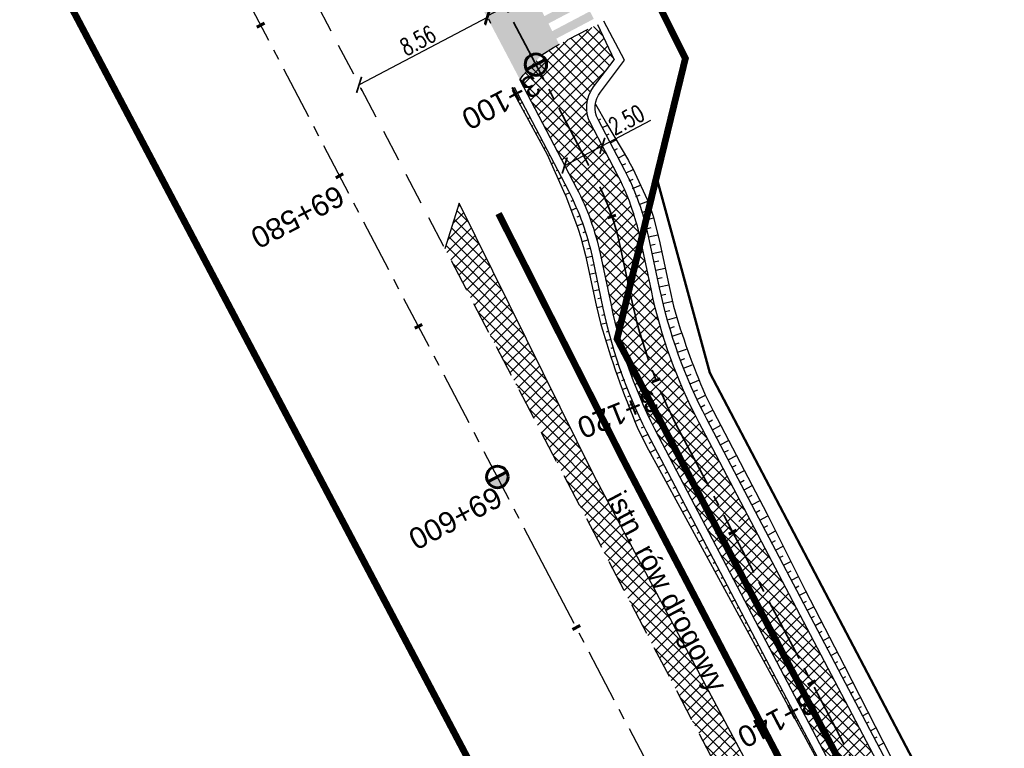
# Model space of a CAD drawing. Header units: metres. Extents: x 7529615 to 7533751, y 5721195 to 5727898.
# Tile 37 of 138: x 7531133 to 7531191, y 5725022 to 5725065. Entities that reach past the tile are written whole.
import ezdxf

# ---------------------------------------------------------------- set-up
doc = ezdxf.new("R2010")
doc.units = ezdxf.units.M
doc.header["$PDMODE"] = 1
doc.header["$PDSIZE"] = 0.3
for name, pattern in [('CENTER', [50.8, 31.75, -6.35, 6.35, -6.35]), ('CENTER2', [28.575, 19.05, -3.175, 3.175, -3.175]), ('DASHED', [19.05, 12.7, -6.35]), ('HIDDEN', [9.525, 6.35, -3.175])]:
    doc.linetypes.add(name, pattern=pattern)
for name, color, linetype in [('C-DROGI-SYTUACJA-ETYKIETY', 7, 'Continuous'), ('D-hatch-pobocza', 131, 'Continuous'), ('D-otw-geotechniczne', 4, 'Continuous'), ('D-pobocza', 60, 'Continuous'), ('D-rowy', 160, 'Continuous'), ('D-skarpa', 2, 'Continuous'), ('D-skarpa-kreskowanie', 2, 'Continuous'), ('D-wymiary', 1, 'Continuous')]:
    doc.layers.add(name, color=color, linetype=linetype)
for name, color, linetype, lineweight, true_color in [('D-hatch-ciag-pieszo-rowerowy', 7, 'Continuous', 13, 0xff9f80), ('D-linia-podzialowa-ZRID', 7, 'Continuous', 50, 0x40ff00), ('D-poziome-powl-czerwona', 7, 'Continuous', 9, 0xff6161)]:
    doc.layers.add(name, color=color, linetype=linetype, lineweight=lineweight, true_color=true_color)
for name, color, linetype, lineweight in [('D-krawędzie', 3, 'Continuous', 30), ('D-krawężniki-obniżone', 40, 'DASHED', 30), ('D-obrzeża', 2, 'Continuous', 30), ('D-opisy', 2, 'Continuous', 30), ('D-oś', 2, 'CENTER', 30), ('D-pas-drogowy', 7, 'HIDDEN', 50)]:
    doc.layers.add(name, color=color, linetype=linetype, lineweight=lineweight)
doc.layers.add('D-malowanie-proj', color=7, linetype='Continuous', true_color=0x3333ff)
doc.layers.add('poprzeczki', color=7, linetype='Continuous', true_color=0x0000c7)
doc.styles.add('ARIAL', font='arial.ttf', dxfattribs={"height": 1})
doc.styles.add('DIMTEXT', font='simplex.shx', dxfattribs={"width": 0.7})
doc.styles.get("Standard").update_dxf_attribs({"font": 'arial.ttf'})
doc.dimstyles.new('500', dxfattribs={"dimtxt": 1, "dimasz": 0.7, "dimexe": 0.2, "dimexo": 0.5, "dimgap": 0.2, "dimtad": 1, "dimrnd": 0.005, "dimzin": 0, "dimdsep": 46, "dimtxsty": 'DIMTEXT', "dimblk": 'ARCHTICK', "dimcen": 0, "dimclrd": 256, "dimclre": 256, "dimclrt": 2, "dimadec": 5, "dimazin": 0, "dimtfac": 1, "dimtofl": 0, "dimtmove": 0, "dimatfit": 3, "dimfxl": 1, "dimtolj": 1, "dimtzin": 0, "dimlwd": -1, "dimlwe": -1, "dimarcsym": 0})
pattern_1 = [(45, (0, 0), (-0.33675960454, 0.33675960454), []), (135, (0, 0), (-0.33675960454, -0.33675960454), [])]

# ---------------------------------------------------------------- blocks, each defined once
blk = doc.blocks.new('kilometraz')
at = {"linetype": 'ByBlock', "lineweight": -2}
blk.add_hatch(color=0, dxfattribs=at).paths.add_polyline_path([(0, -0.28125, 0.41421356), (0.28125, 0, 0.41421356), (0, 0.28125)])
at = {"color": 0, "linetype": 'ByBlock', "lineweight": -2}
blk.add_line((0, 0.28125), (0, -0.28125), dxfattribs=at)
blk.add_circle((0, 0), 0.28125, dxfattribs=at)
blk = doc.blocks.new('AeccTickLine')
at = {"color": 0, "linetype": 'ByBlock', "lineweight": -2}
blk.add_line((0, 1), (0, -1), dxfattribs=at)
blk = doc.blocks.new('_ArchTick')
at = {"color": 0, "linetype": 'ByBlock', "const_width": 0.15}
blk.add_lwpolyline([(-0.5, -0.5), (0.5, 0.5)], dxfattribs=at)
blk = doc.blocks.new('*D76')
at = {"layer": 'D-wymiary', "transparency": 16777216}
for p, q in [((7531165.471, 5725067.619), (7531160.623, 5725065.075)), ((7531165.698, 5725067.185), (7531165.564, 5725067.442)), ((7531160.85, 5725064.641), (7531160.716, 5725064.898))]:
    blk.add_line(p, q, dxfattribs=at)
at = {"layer": 'Defpoints', "color": 0, "transparency": 16777216}
for p in [(7531165.466, 5725067.628), (7531160.618, 5725065.084), (7531160.623, 5725065.075)]:
    blk.add_point(p, dxfattribs=at)
at = {"layer": 'D-wymiary', "transparency": 16777216, "xscale": 0.6999999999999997, "yscale": 0.6999999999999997, "zscale": 0.6999999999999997}
for p, rotation in [((7531165.471, 5725067.619), 27.68596842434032), ((7531160.623, 5725065.075), 207.6859684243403)]:
    blk.add_blockref('_ArchTick', p, dxfattribs=dict(at, rotation=rotation))
at = {"layer": 'D-wymiary', "color": 2, "transparency": 16777216, "insert": (7531162.721, 5725066.967), "char_height": 1, "attachment_point": 5, "rotation": 27.68597, "style": 'DIMTEXT'}
blk.add_mtext('\\A1;5.50', dxfattribs=at)
blk = doc.blocks.new('*D77')
at = {"layer": 'D-wymiary', "transparency": 16777216}
for p, q in [((7531160.661, 5725065.003), (7531153.086, 5725061.029)), ((7531160.85, 5725064.641), (7531160.754, 5725064.825)), ((7531153.275, 5725060.668), (7531153.179, 5725060.852))]:
    blk.add_line(p, q, dxfattribs=at)
at = {"layer": 'Defpoints', "color": 0, "transparency": 16777216}
for p in [(7531160.618, 5725065.084), (7531153.043, 5725061.111), (7531153.086, 5725061.029)]:
    blk.add_point(p, dxfattribs=at)
at = {"layer": 'D-wymiary', "transparency": 16777216, "xscale": 0.6999999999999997, "yscale": 0.6999999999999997, "zscale": 0.6999999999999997}
for p, rotation in [((7531160.661, 5725065.003), 27.67980033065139), ((7531153.086, 5725061.029), 207.6798003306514)]:
    blk.add_blockref('_ArchTick', p, dxfattribs=dict(at, rotation=rotation))
at = {"layer": 'D-wymiary', "color": 2, "transparency": 16777216, "insert": (7531156.548, 5725063.636), "char_height": 1, "attachment_point": 5, "rotation": 27.6798, "style": 'DIMTEXT'}
blk.add_mtext('\\A1;8.56', dxfattribs=at)
blk = doc.blocks.new('*D97')
at = {"layer": 'D-wymiary', "linetype": 'ByBlock', "transparency": 16777216}
for p, q in [((7531167.402, 5725057.443), (7531170.265, 5725058.944)), ((7531165.188, 5725056.282), (7531167.402, 5725057.443)), ((7531167.634, 5725057), (7531167.495, 5725057.266)), ((7531164.956, 5725056.725), (7531165.095, 5725056.459))]:
    blk.add_line(p, q, dxfattribs=at)
at = {"layer": 'Defpoints', "color": 0, "linetype": 'ByBlock', "transparency": 16777216}
for p in [(7531167.402, 5725057.443), (7531167.402, 5725057.443), (7531165.188, 5725056.282)]:
    blk.add_point(p, dxfattribs=at)
at = {"layer": 'D-wymiary', "linetype": 'ByBlock', "transparency": 16777216, "xscale": 0.6999999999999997, "yscale": 0.6999999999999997, "zscale": 0.6999999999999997}
for p, rotation in [((7531167.402, 5725057.443), 27.66883085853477), ((7531165.188, 5725056.282), 207.6688308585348)]:
    blk.add_blockref('_ArchTick', p, dxfattribs=dict(at, rotation=rotation))
at = {"layer": 'D-wymiary', "color": 2, "linetype": 'ByBlock', "transparency": 16777216, "insert": (7531168.819, 5725058.976), "char_height": 1, "attachment_point": 5, "rotation": 27.66883, "style": 'DIMTEXT'}
blk.add_mtext('\\A1;2.50', dxfattribs=at)

msp = doc.modelspace()

# ---------------------------------------------------------------- hatches: boundary and pattern name
at = {"layer": 'D-hatch-ciag-pieszo-rowerowy'}
h = msp.add_hatch(dxfattribs=at)
h.set_pattern_fill('ANSI37', color=256, scale=0.15, style=0)
h.set_pattern_definition(pattern_1)
edge = h.paths.add_edge_path()
edge.add_line((7531167.638, 5725049.371), (7531170.1, 5725049.813))
edge.add_line((7531170.1, 5725049.813), (7531169.644, 5725051.962))
edge.add_arc((7531154.971, 5725048.849), 15, 11.97746, 27.66883)
edge.add_line((7531168.256, 5725055.815), (7531166.709, 5725058.764))
edge.add_arc((7531168.481, 5725059.693), 2, 142.77088, 207.66883, ccw=False)
edge.add_line((7531166.888, 5725060.903), (7531168.105, 5725062.505))
edge.add_line((7531168.105, 5725062.505), (7531167.125, 5725064.58))
edge.add_line((7531167.125, 5725064.58), (7531164.97, 5725063.47))
edge.add_line((7531164.97, 5725063.47), (7531164.528, 5725063.232))
edge.add_line((7531164.528, 5725063.232), (7531163.838, 5725062.792))
edge.add_line((7531163.838, 5725062.792), (7531163.171, 5725062.061))
edge.add_line((7531163.171, 5725062.061), (7531162.752, 5725061.591))
edge.add_line((7531162.752, 5725061.591), (7531162.547, 5725061.318))
edge.add_line((7531162.547, 5725061.318), (7531165.882, 5725054.959))
edge.add_arc((7531152.597, 5725047.993), 15, 11.97746, 27.66883, ccw=False)
edge.add_line((7531167.27, 5725051.106), (7531167.638, 5725049.371))
h = msp.add_hatch(dxfattribs=at)
h.set_pattern_fill('ANSI37', color=256, scale=0.15, style=0)
h.set_pattern_definition(pattern_1)
h.paths.add_polyline_path([(7531169.1, 5725048.503), (7531168.869, 5725049.592), (7531167.638, 5725049.371), (7531167.915, 5725048.068, 0.068789), (7531170.704, 5725040.34), (7531173.776, 5725034.493), (7531174.89, 5725035.064), (7531171.89, 5725040.776, -0.068783)])
h.paths.add_polyline_path([(7531170.289, 5725048.924), (7531170.1, 5725049.813), (7531168.869, 5725049.592), (7531169.1, 5725048.503, 0.068783), (7531171.89, 5725040.776), (7531174.89, 5725035.064), (7531176.002, 5725035.633), (7531173.078, 5725041.197, -0.068789)])
h = msp.add_hatch(dxfattribs=at)
h.set_pattern_fill('ANSI37', color=256, scale=0.15, style=0)
h.set_pattern_definition([(45, (0.88535, 0.46493), (-0.33675960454, 0.33675960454), []), (135, (0.88535, 0.46493), (-0.33675960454, -0.33675960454), [])])
h.paths.add_polyline_path([(7531176.002, 5725035.633), (7531173.776, 5725034.493), (7531202.515, 5724979.795), (7531233.696, 5724920.95), (7531258.824, 5724873.473), (7531292.225, 5724809.507), (7531303.703, 5724787.477), (7531306.47, 5724787.579), (7531294.441, 5724810.665), (7531261.037, 5724874.637), (7531235.905, 5724922.12), (7531204.726, 5724980.962)])
at = {"layer": 'D-hatch-pobocza'}
h = msp.add_hatch(dxfattribs=at)
h.set_pattern_fill('ANSI37', color=256, scale=0.15, style=0)
h.set_pattern_definition(pattern_1)
h.paths.add_polyline_path([(7531224.12, 5724929.62), (7531213.15, 5724949.98), (7531200.73, 5724973.91), (7531188.83, 5724996.41), (7531176.89, 5725019.33), (7531166.91, 5725038.07), (7531158.98, 5725054.059), (7531158.142, 5725051.386), (7531167.38, 5725033.767), (7531197.165, 5724976.988), (7531228.151, 5724918.034), (7531253.153, 5724870.491), (7531286.796, 5724806.654), (7531296.235, 5724788.675), (7531298.776, 5724787.518), (7531278.14, 5724826.49), (7531263.88, 5724853.83), (7531259.01, 5724862.85), (7531247.51, 5724884.88), (7531235.21, 5724908.21)])
at = {"layer": 'D-malowanie-proj'}
h = msp.add_hatch(color=256, dxfattribs=at)
h.paths.add_polyline_path([(7531165.972, 5725066.677), (7531165.739, 5725067.12), (7531163.084, 5725065.722), (7531163.317, 5725065.28)])
h.paths.add_polyline_path([(7531166.437, 5725065.792), (7531166.204, 5725066.235), (7531163.55, 5725064.837), (7531163.782, 5725064.395)])
h.paths.add_polyline_path([(7531166.903, 5725064.907), (7531166.67, 5725065.35), (7531164.015, 5725063.952), (7531164.248, 5725063.51)])
h.paths.add_polyline_path([(7531161.547, 5725064.348), (7531161.314, 5725064.791), (7531160.872, 5725064.558), (7531161.104, 5725064.116)])
h.paths.add_polyline_path([(7531162.013, 5725063.464), (7531161.78, 5725063.906), (7531161.337, 5725063.673), (7531161.57, 5725063.231)])
h.paths.add_polyline_path([(7531162.478, 5725062.579), (7531162.245, 5725063.021), (7531161.803, 5725062.788), (7531162.036, 5725062.346)])
h.paths.add_polyline_path([(7531162.944, 5725061.694), (7531162.711, 5725062.136), (7531162.269, 5725061.903), (7531162.502, 5725061.461)])
at = {"layer": 'D-poziome-powl-czerwona'}
h = msp.add_hatch(color=256, dxfattribs=at)
h.dxf.hatch_style = 1
h.paths.add_polyline_path([(7531162.557, 5725061.331), (7531162.752, 5725061.591), (7531163.171, 5725062.061), (7531163.838, 5725062.792), (7531164.528, 5725063.232), (7531164.863, 5725063.413), (7531162.087, 5725068.725), (7531160.661, 5725068.066), (7531160.083, 5725067.813), (7531159.572, 5725067.581), (7531159.316, 5725067.483)])

# ---------------------------------------------------------------- linework, layer by layer
at = {"layer": 'D-krawędzie', "linetype": 'HIDDEN', "ltscale": 0.3, "flags": 128}
msp.add_lwpolyline([(7530572.01, 5726166.06), (7530620.381, 5726072.761), (7530641.555, 5726032.008), (7530660.961, 5725995.07), (7530689.128, 5725941.54), (7530707.336, 5725907.032), (7530725.256, 5725873.093), (7530743.97, 5725837.654), (7530770.527, 5725787.119), (7530787.864, 5725754.267), (7530809.898, 5725712.542), (7530824.739, 5725684.389), (7530840.856, 5725653.693), (7530860.675, 5725616.154), (7530865.283, 5725607.394), (7530878.05, 5725583.08), (7530918.172, 5725507.178), (7530950.163, 5725446.305), (7530993.419, 5725364.265), (7531022.766, 5725308.719), (7531053.81, 5725249.872), (7531081.166, 5725197.875), (7531103.902, 5725154.541), (7531128.123, 5725108.448), (7531149.3, 5725068.25), (7531167.38, 5725033.767), (7531197.165, 5724976.988), (7531228.151, 5724918.034), (7531253.153, 5724870.491), (7531286.796, 5724806.654), (7531306.74, 5724768.665), (7531335.094, 5724714.652), (7531357.319, 5724672.439), (7531373.645, 5724641.454), (7531392.162, 5724605.999), (7531418.48, 5724555.853), (7531439.727, 5724515.582), (7531468.399, 5724461.077), (7531491.782, 5724416.528), (7531531.99, 5724339.833), (7531557.227, 5724291.659), (7531569.852, 5724267.577), (7531591.376, 5724226.548), (7531610.004, 5724191.103), (7531616.883, 5724177.999), (7531629.985, 5724153.025), (7531641.007, 5724132.022), (7531664.906, 5724087.617), (7531677.644, 5724064.786), (7531683.112, 5724054.988), (7531686.753, 5724048.18), (7531695.448, 5724031.697), (7531703.749, 5724015.917), (7531709.214, 5724005.514), (7531719.389, 5723986.147), (7531726.295, 5723973), (7531732.741, 5723960.736), (7531735.13, 5723956.19)], dxfattribs=at)
at = {"layer": 'D-krawężniki-obniżone', "ltscale": 0.1, "flags": 128}
msp.add_lwpolyline([(7531162.547, 5725061.318), (7531162.752, 5725061.591), (7531163.171, 5725062.061), (7531163.838, 5725062.792), (7531163.838, 5725062.792), (7531163.838, 5725062.792), (7531164.528, 5725063.232), (7531164.97, 5725063.47), (7531167.125, 5725064.58)], dxfattribs=at)
at = {"layer": 'D-linia-podzialowa-ZRID', "color": 12, "ltscale": 15, "true_color": 0xc70000}
msp.add_lwpolyline([(7531170.59, 5725055.606), (7531170.59, 5725055.606), (7531173.733, 5725044.081), (7531215.342, 5724964.86), (7531238.054, 5724921.685), (7531262.39, 5724875.283), (7531295.587, 5724811.266), (7531348.488, 5724712.363), (7531363.741, 5724682.684), (7531366.987, 5724675.865), (7531382.541, 5724646.111), (7531401.299, 5724610.875), (7531428.965, 5724558.862), (7531449.111, 5724520.398), (7531477.293, 5724465.831), (7531500.996, 5724421.113), (7531512.122, 5724400.549), (7531513.782, 5724396.757), (7531513.782, 5724396.757)], dxfattribs=at)
at = {"layer": 'D-obrzeża'}
msp.add_line((7531167.125, 5725064.58), (7531168.105, 5725062.505), dxfattribs=at)
for points in [[(7531306.47, 5724787.579), (7531294.441, 5724810.665), (7531261.037, 5724874.637), (7531235.905, 5724922.12), (7531204.726, 5724980.962), (7531173.078, 5725041.197, -0.068789), (7531170.289, 5725048.924), (7531169.644, 5725051.962, 0.068574), (7531168.256, 5725055.815), (7531166.709, 5725058.764, -0.29099), (7531166.888, 5725060.903), (7531168.105, 5725062.505)], [(7531162.547, 5725061.318), (7531165.882, 5725054.959, -0.068574), (7531167.27, 5725051.106), (7531167.915, 5725048.068, 0.068789), (7531170.704, 5725040.34), (7531202.515, 5724979.795), (7531233.696, 5724920.95), (7531258.824, 5724873.473), (7531292.225, 5724809.507), (7531312.052, 5724771.454), (7531340.423, 5724719.339, -0.00902), (7531345.426, 5724709.741), (7531362.629, 5724675.233), (7531378.958, 5724644.242), (7531397.477, 5724608.783), (7531423.79, 5724558.646), (7531445.036, 5724518.378), (7531473.71, 5724463.87), (7531497.095, 5724419.316), (7531505.905, 5724402.511, -0.033171), (7531508.586, 5724396.451), (7531511.248, 5724389.164)]]:
    msp.add_lwpolyline(points, format="xyb", dxfattribs=at)
at = {"layer": 'D-oś', "linetype": 'CENTER2', "lineweight": 35, "ltscale": 0.2}
msp.add_lwpolyline([(7531156.869, 5725074.83), (7531166.993, 5725055.55, -0.068732), (7531168.479, 5725051.432), (7531169.1, 5725048.503, 0.068783), (7531171.89, 5725040.776), (7531203.621, 5724980.378), (7531234.8, 5724921.535), (7531259.931, 5724874.055), (7531293.333, 5724810.086), (7531313.16, 5724772.033), (7531341.529, 5724719.923, -0.009023), (7531346.533, 5724710.322), (7531363.735, 5724675.815), (7531380.065, 5724644.823), (7531398.584, 5724609.363), (7531424.897, 5724559.228), (7531446.142, 5724518.961), (7531474.816, 5724464.452), (7531498.201, 5724419.897)], format="xyb", dxfattribs=at)
at = {"layer": 'D-oś', "ltscale": 0.1}
msp.add_lwpolyline([(7531488.683, 5724414.901), (7531465.302, 5724459.448), (7531436.63, 5724513.951), (7531415.383, 5724554.223), (7531389.061, 5724604.375), (7531370.545, 5724639.828), (7531354.222, 5724670.808), (7531331.996, 5724713.024), (7531303.641, 5724767.038), (7531283.699, 5724805.024), (7531250.055, 5724868.862), (7531225.053, 5724916.406), (7531194.065, 5724975.362), (7531164.28, 5725032.142), (7531146.202, 5725066.622)], dxfattribs=at)
at = {"layer": 'D-pas-drogowy', "ltscale": 0.2, "flags": 128}
msp.add_lwpolyline([(7531633.019, 5724182.834, 0.4, 0.4, 0), (7531617.559, 5724211.608, 0.4, 0.4, 0), (7531566.784, 5724302.736, 0.4, 0.4, 0), (7531538.419, 5724356.47, 0.4, 0.4, 0), (7531526.32, 5724379.39, 0.4, 0.4, 0), (7531516.102, 5724393.607, 0.4, 0.4, 0.001485), (7531513.78, 5724396.838, 0.4, 0.4, 0), (7531501.87, 5724413.41, 0.4, 0.4, 0), (7531474.926, 5724464.508, 0.4, 0.4, 0), (7531446.2, 5724518.992, 0.4, 0.4, 0), (7531424.962, 5724559.262, 0.4, 0.4, 0), (7531398.444, 5724609.566, 0.4, 0.4, 0), (7531379.647, 5724645.216, 0.4, 0.4, 0), (7531365.23, 5724672.56, 0.4, 0.4, 0), (7531341.306, 5724717.915, 0.4, 0.4, 0), (7531312.9, 5724771.789, 0.4, 0.4, 0), (7531292.591, 5724810.307, 0.4, 0.4, 0), (7531259.392, 5724873.271, 0.4, 0.4, 0), (7531233.74, 5724921.923, 0.4, 0.4, 0), (7531203.073, 5724980.092, 0.4, 0.4, 0), (7531173.471, 5725036.225, 0.4, 0.4, 0), (7531168.27, 5725046.09, 0.4, 0.4, 0), (7531172.29, 5725062.58, 0.4, 0.4, 0), (7531166.31, 5725074.58, 0.4, 0.4, 0), (7531150.32, 5725079.6, 0.4, 0.4, 0), (7531141.5, 5725096.43, 0.4, 0.4, 0), (7531109.312, 5725157.814, 0.4, 0.4, 0), (7531086.641, 5725201.048, 0.4, 0.4, 0), (7531059.198, 5725253.384, 0.4, 0.4, 0), (7531028.207, 5725312.489, 0.4, 0.4, 0), (7530999.105, 5725367.99, 0.4, 0.4, 0), (7530956.248, 5725449.725, 0.4, 0.4, 0), (7530924.398, 5725510.464, 0.4, 0.4, 0), (7530897.51, 5725561.74, 0.4, 0.4, 0), (7530894.46, 5725566.14, 0.4, 0.4, 0), (7530892.16, 5725570.49, 0.4, 0.4, 0), (7530869.363, 5725613.307, 0.4, 0.4, 0), (7530861.694, 5725627.705, 0.4, 0.4, 0), (7530852.74, 5725644.52, 0.4, 0.4, 0), (7530831.51, 5725684.2, 0.4, 0.4, 0), (7530811.13, 5725722.52, 0.4, 0.4, 0), (7530792.348, 5725757.941, 0.4, 0.4, 0), (7530768.03, 5725803.8, 0.4, 0.4, 0), (7530748.769, 5725840.179, 0.4, 0.4, 0), (7530727.7, 5725879.97, 0.4, 0.4, 0), (7530712.098, 5725909.545, 0.4, 0.4, 0), (7530693.644, 5725944.645, 0.4, 0.4, 0), (7530665.702, 5725997.539, 0.4, 0.4, 0), (7530641.76, 5726042.88, 0.4, 0.4, 0), (7530616.5, 5726091.48, 0.4, 0.4, 0), (7530604.628, 5726114.32, 0.4, 0.4, -0.007763), (7530602.5, 5726118.43, 0.4, 0.4, 0), (7530603.992, 5726123.395, 0.4, 0.4, 0), (7530606.53, 5726131.84, 0.4, 0.4, 0), (7530603.27, 5726136.83, 0.4, 0.4, 0), (7530593.776, 5726151.369, 0.4, 0.4, 0), (7530590.203, 5726156.84, 0.4, 0.4, 0), (7530583.3, 5726167.41, 0.4, 0.4, 0), (7530580.578, 5726170.428, 0.4, 0.4, 0), (7530575.85, 5726175.67, 0.4, 0.4, 0), (7530569.01, 5726186.66, 0.4, 0.4, 0), (7530562.555, 5726199.189, 0.4, 0.4, 0), (7530555.67, 5726211.39, 0.4, 0.4, 0), (7530548.29, 5726224.23, 0.4, 0.4, 0), (7530540.58, 5726237.71, 0.4, 0.4, 0), (7530532.68, 5726252.65, 0.4, 0.4, 0), (7530524.06, 5726269.35, 0.4, 0.4, 0), (7530502.82, 5726309.91, 0.4, 0.4, 0), (7530488.83, 5726336.63, 0.4, 0.4, 0), (7530466.03, 5726380.16, 0.4, 0.4, 0), (7530438.47, 5726432.77, 0.4, 0.4, 0), (7530424.53, 5726459.09, 0.4, 0.4, 0), (7530401.63, 5726502.97, 0.4, 0.4, 0), (7530383.38, 5726538.06, 0.4, 0.4, 0), (7530353.97, 5726593.52, 0.4, 0.4, 0), (7530338.47, 5726622.74, 0.4, 0.4, 0), (7530322.01, 5726653.88, 0.4, 0.4, 0), (7530297.54, 5726700.33, 0.4, 0.4, 0), (7530287.38, 5726719.6, 0.4, 0.4, 0), (7530285.95, 5726722.316, 0.4, 0.4, 0), (7530280.26, 5726733.12, 0.4, 0.4, 0), (7530266.73, 5726758.74, 0.4, 0.4, 0), (7530260.42, 5726770.47, 0.4, 0.4, 0), (7530253.25, 5726783.82, 0.4, 0.4, 0), (7530244.95, 5726799.33, 0.4, 0.4, 0), (7530239.39, 5726808.49, 0.4, 0.4, 0), (7530238.29, 5726807.9, 0.4, 0.4, 0), (7530218.11, 5726850.67, 0.4, 0.4, 0), (7530175.907, 5726928.168, 0.4, 0.4, 0), (7530096.68, 5727076.15, 0.4, 0.4, 0), (7530094.68, 5727079.89, 0.4, 0.4, 0), (7530064.597, 5727135.523, 0.4, 0.4, 0), (7530046.731, 5727168.892, 0.4, 0.4, 0), (7530025.803, 5727208.461, 0.4, 0.4, 0), (7530012.847, 5727232.979, 0.4, 0.4, 0), (7529994.15, 5727268.45, 0.4, 0.4, 0), (7529981.671, 5727291.93, 0.4, 0.4, 0), (7529949.89, 5727351.73, 0.4, 0.4, 0), (7529924.75, 5727399.03, 0.4, 0.4, 0), (7529915.516, 5727417.1, 0.4, 0.4, 0), (7529885.83, 5727475.19, 0.4, 0.4, 0), (7529862.56, 5727519.97, 0.4, 0.4, 0), (7529852.985, 5727538.191, 0.4, 0.4, 0), (7529836.513, 5727569.511, 0.4, 0.4, 0), (7529815.369, 5727609.141, 0.4, 0.4, 0), (7529792.795, 5727651.247, 0.4, 0.4, 0), (7529774.199, 5727685.858, 0.4, 0.4, 0), (7529746.966, 5727736.059, 0.4, 0.4, 0), (7529733.92, 5727757.62, 0.4, 0.4, 0), (7529708.607, 5727806.389, 0.4, 0.4, 0), (7529688.492, 5727796.345, 0.4, 0.4, 0), (7529723.55, 5727729.88, 0.4, 0.4, 0), (7529725.42, 5727730.2, 0.4, 0.4, 0), (7529735.38, 5727711.28, 0.4, 0.4, 0), (7529739.21, 5727707.77, 0.4, 0.4, 0), (7529753.31, 5727681.13, 0.4, 0.4, 0), (7529755.178, 5727682.114, 0.4, 0.4, 0), (7529792.102, 5727611.923, 0.4, 0.4, 0), (7529811.741, 5727574.662, 0.4, 0.4, 0), (7529835.194, 5727530.193, 0.4, 0.4, 0), (7529857.56, 5727487.787, 0.4, 0.4, 0), (7529875.155, 5727454.426, 0.4, 0.4, 0), (7529890.63, 5727425.131, 0.4, 0.4, 0), (7529900.671, 5727406.159, 0.4, 0.4, 0), (7529953.284, 5727306.747, 0.4, 0.4, 0), (7529983.208, 5727250.207, 0.4, 0.4, 0), (7530015.379, 5727189.42, 0.4, 0.4, 0), (7530062.319, 5727099.625, 0.4, 0.4, 0), (7530100.06, 5727027.16, 0.4, 0.4, 0), (7530105.06, 5727018.32, 0.4, 0.4, 0), (7530143.175, 5726945.066, 0.4, 0.4, 0), (7530170.547, 5726892.961, 0.4, 0.4, 0), (7530195.92, 5726850.75, 0.4, 0.4, 0), (7530194.71, 5726849.15, 0.4, 0.4, 0), (7530197.22, 5726845.06, 0.4, 0.4, 0), (7530254.03, 5726738.21, 0.4, 0.4, 0), (7530261.371, 5726724.163, 0.4, 0.4, 0), (7530281.54, 5726685.57, 0.4, 0.4, 0), (7530289.214, 5726671.967, 0.4, 0.4, 0), (7530300.51, 5726651.778, 0.4, 0.4, 0), (7530303.939, 5726645.168, 0.4, 0.4, 0), (7530334.708, 5726583.665, 0.4, 0.4, 0), (7530397.759, 5726458.5, 0.4, 0.4, 0), (7530450.41, 5726357.28, 0.4, 0.4, 0), (7530482.4, 5726303.41, 0.4, 0.4, 0), (7530483.688, 5726301.003, 0.4, 0.4, 0), (7530491.35, 5726283.94, 0.4, 0.4, 0), (7530512.67, 5726243.78, 0.4, 0.4, 0), (7530529.43, 5726209.46, 0.4, 0.4, 0), (7530571.29, 5726130.56, 0.4, 0.4, 0), (7530581.28, 5726107.21, 0.4, 0.4, 0), (7530591.16, 5726088.44, 0.4, 0.4, 0), (7530597.42, 5726080.68, 0.4, 0.4, 0), (7530607.21, 5726063.51, 0.4, 0.4, 0), (7530610.82, 5726061.93, 0.4, 0.4, 0), (7530634.935, 5726016.147, 0.4, 0.4, 0), (7530642.914, 5726001.078, 0.4, 0.4, 0), (7530695.12, 5725902.09, 0.4, 0.4, 0), (7530708.718, 5725876.303, 0.4, 0.4, 0), (7530755.54, 5725787.51, 0.4, 0.4, 0), (7530802.56, 5725694.925, 0.4, 0.4, 0), (7530840.085, 5725624.059, 0.4, 0.4, 0), (7530865.243, 5725577.494, 0.4, 0.4, 0), (7530914.557, 5725484.684, 0.4, 0.4, 0), (7530964.182, 5725390.836, 0.4, 0.4, 0), (7531008.007, 5725307.954, 0.4, 0.4, 0), (7531059.253, 5725211.041, 0.4, 0.4, 0), (7531127.66, 5725081.67, 0.4, 0.4, 0), (7531345.12, 5724669.94, 0.4, 0.4, 0), (7531388.464, 5724586.93, 0.4, 0.4, 0), (7531412.35, 5724541.183, 0.4, 0.4, 0), (7531482.09, 5724407.62, 0.4, 0.4, 0), (7531504.02, 5724366.79, 0.4, 0.4, 0), (7531519.374, 5724337.52, 0.4, 0.4, 0), (7531563.749, 5724252.932, 0.4, 0.4, 0), (7531602.175, 5724179.681, 0.4, 0.4, 0), (7531619.177, 5724147.204, 0.4, 0.4, 0), (7531625.038, 5724135.635, 0.4, 0.4, 0), (7531656.796, 5724073.316, 0.4, 0.4, 0), (7531675.12, 5724037.36, 0.4, 0.4, 0), (7531682.71, 5724022.92, 0.4, 0.4, 0), (7531705.565, 5723979.811, 0.4, 0.4, 0), (7531736.606, 5723921.262, 0.4, 0.4, 0), (7531750.46, 5723895.13, 0.4, 0.4, 0), (7531740.77, 5723886.56, 0.4, 0.4, 0), (7531732.86, 5723885, 0.4, 0.4, 0), (7531722.18, 5723887.77, 0.4, 0.4, 0), (7531729.87, 5723862.17, 0.4, 0.4, 0), (7531742.92, 5723861.93, 0.4, 0.4, 0), (7531763.71, 5723859.52, 0.4, 0.4, 0), (7531768.42, 5723854.12, 0.4, 0.4, 0), (7531787.42, 5723817.97, 0.4, 0.4, 0), (7531795.57, 5723809.82, 0.4, 0.4, 0), (7531816.347, 5723819.85, 0.4, 0.4, 0), (7531816.347, 5723819.85, 0.4, 0.4, 0), (7531805.06, 5723843.23, 0.4, 0.4, 0), (7531803.61, 5723886.23, 0.4, 0.4, 0), (7531803.61, 5723886.23, 0.4, 0.4, 0), (7531780.08, 5723929.25, 0.4, 0.4, 0), (7531758.69, 5723936.76, 0.4, 0.4, 0), (7531749.359, 5723946.412, 0.4, 0.4, 0), (7531742.71, 5723953.29, 0.4, 0.4, 0), (7531735.177, 5723967.878, 0.4, 0.4, 0), (7531722.37, 5723992.68, 0.4, 0.4, 0), (7531705.042, 5724030.886, 0.4, 0.4, 0), (7531699.47, 5724043.17, 0.4, 0.4, 0), (7531692.69, 5724058.11, 0.4, 0.4, 0), (7531679.672, 5724084.017, 0.4, 0.4, 0), (7531674.55, 5724094.21, 0.4, 0.4, 0), (7531666.633, 5724114.003, 0.4, 0.4, 0), (7531649, 5724153.82, 0.4, 0.4, 0), (7531641.49, 5724149.34, 0.4, 0.4, 0), (7531626.04, 5724179.34, 0.4, 0.4, 0), (7531633.03, 5724182.84, 0, 0, 0)], format="xyseb", dxfattribs=at)
at = {"layer": 'D-pobocza'}
for points in [[(7531168.707, 5725062.47), (7531167.499, 5725064.773)], [(7531298.776, 5724787.518), (7531278.14, 5724826.49), (7531263.88, 5724853.83), (7531259.01, 5724862.85), (7531247.51, 5724884.88), (7531235.21, 5724908.21), (7531224.12, 5724929.62), (7531213.15, 5724949.98), (7531200.73, 5724973.91), (7531188.83, 5724996.41), (7531176.89, 5725019.33), (7531166.91, 5725038.07), (7531158.98, 5725054.059), (7531158.142, 5725051.386)]]:
    msp.add_lwpolyline(points, dxfattribs=at)
for points in [[(7531307.023, 5724787.599), (7531294.884, 5724810.896), (7531261.48, 5724874.869), (7531236.347, 5724922.354), (7531205.169, 5724981.195), (7531173.553, 5725041.368, -0.068789), (7531170.764, 5725049.096), (7531170.119, 5725052.133, 0.068574), (7531168.73, 5725055.986), (7531167.152, 5725058.996, -0.29099), (7531167.286, 5725060.6), (7531168.707, 5725062.47)], [(7531162.212, 5725060.882), (7531165.407, 5725054.788, -0.068574), (7531166.795, 5725050.935), (7531167.44, 5725047.896, 0.068789), (7531170.23, 5725040.168), (7531202.073, 5724979.562), (7531233.254, 5724920.716), (7531258.382, 5724873.241), (7531291.782, 5724809.276), (7531303.156, 5724787.446)]]:
    msp.add_lwpolyline(points, format="xyb", dxfattribs=at)
at = {"layer": 'D-rowy', "linetype": 'HIDDEN', "ltscale": 0.1, "const_width": 0.4, "flags": 128}
msp.add_lwpolyline([(7531506.121, 5724397.133), (7531489.191, 5724429.341), (7531483.4, 5724440.512), (7531478.412, 5724450.147), (7531462.901, 5724479.304), (7531434.633, 5724532.162), (7531396.749, 5724604.645), (7531378.596, 5724640.173), (7531368.21, 5724659.05), (7531363.9, 5724666.92), (7531355.877, 5724682.662), (7531338.033, 5724716.835), (7531309.902, 5724770.333), (7531304.158, 5724781.147), (7531299.737, 5724789.052), (7531294.93, 5724798.468), (7531279.862, 5724827.641), (7531247.715, 5724888.417), (7531220.373, 5724940.873), (7531195.514, 5724987.527), (7531168.706, 5725038.836), (7531161.296, 5725053.455), (7531161.296, 5725053.455)], dxfattribs=at)
at = {"layer": 'D-skarpa', "linetype": 'Continuous'}
for points in [[(7531162.09, 5725060.713), (7531164.161, 5725056.921), (7531165.197, 5725054.607), (7531165.214, 5725054.57), (7531165.359, 5725054.23), (7531165.967, 5725052.601), (7531166.138, 5725052.045), (7531166.405, 5725050.991), (7531167.047, 5725048.067), (7531167.315, 5725046.94, 0.030626), (7531169.461, 5725040.9), (7531170.004, 5725039.785), (7531170.889, 5725038.169), (7531178.072, 5725024.998), (7531180.446, 5725020.598), (7531182.775, 5725016.173), (7531187.409, 5725007.312), (7531189.712, 5725002.874), (7531192.002, 5724998.429)], [(7531166.993, 5725059.883), (7531167.654, 5725058.755), (7531168.935, 5725056.57), (7531168.962, 5725056.524), (7531169.198, 5725056.105), (7531170.155, 5725054.031), (7531170.393, 5725053.302), (7531170.745, 5725051.912), (7531171.368, 5725048.984), (7531171.592, 5725048.01, 0.033174), (7531173.455, 5725042.805), (7531173.931, 5725041.848), (7531177.098, 5725035.783), (7531179.339, 5725031.312), (7531181.632, 5725026.869), (7531183.914, 5725022.42), (7531186.195, 5725017.97), (7531188.532, 5725013.55), (7531190.908, 5725009.15), (7531195.689, 5725000.366, -0.001638)]]:
    msp.add_lwpolyline(points, format="xyb", dxfattribs=at)
at = {"layer": 'D-skarpa-kreskowanie', "linetype": 'Continuous'}
for p, q in [((7531162.285, 5725060.355, 108.12), (7531162.367, 5725060.397, 108.076)), ((7531162.525, 5725059.916, 108.102), (7531162.681, 5725059.998, 108.035)), ((7531162.765, 5725059.477, 108.084), (7531162.839, 5725059.516, 108.061)), ((7531163.005, 5725059.038, 108.066), (7531163.146, 5725059.112, 108.042)), ((7531167.183, 5725058.952, 108.186), (7531167.319, 5725059.023, 108.084)), ((7531163.244, 5725058.599, 108.048), (7531163.311, 5725058.634, 108.047)), ((7531167.416, 5725058.509, 108.19), (7531167.708, 5725058.663, 107.97)), ((7531163.611, 5725058.227, 108.049), (7531163.484, 5725058.16, 108.03)), ((7531163.843, 5725057.784, 108.053), (7531163.784, 5725057.753, 108.032)), ((7531167.648, 5725058.067, 108.193), (7531167.805, 5725058.149, 108.075)), ((7531167.881, 5725057.624, 108.197), (7531168.214, 5725057.799, 107.946)), ((7531164.076, 5725057.341, 108.056), (7531163.964, 5725057.283, 107.994)), ((7531168.113, 5725057.181, 108.2), (7531168.29, 5725057.274, 108.067)), ((7531164.308, 5725056.899, 108.06), (7531164.253, 5725056.87, 108.018)), ((7531168.346, 5725056.738, 108.204), (7531168.721, 5725056.935, 107.921)), ((7531164.541, 5725056.456, 108.063), (7531164.402, 5725056.383, 107.959)), ((7531164.773, 5725056.013, 108.067), (7531164.69, 5725055.97, 108.004)), ((7531168.578, 5725056.296, 108.207), (7531168.776, 5725056.399, 108.058)), ((7531168.799, 5725055.847, 108.21), (7531169.222, 5725056.052, 107.897)), ((7531165.006, 5725055.571, 108.07), (7531164.811, 5725055.469, 107.924)), ((7531168.99, 5725055.385, 108.214), (7531169.213, 5725055.486, 108.05)), ((7531165.238, 5725055.128, 108.074), (7531165.127, 5725055.07, 107.99)), ((7531169.181, 5725054.923, 108.217), (7531169.652, 5725055.12, 107.875)), ((7531165.47, 5725054.685, 108.077), (7531165.22, 5725054.555, 107.889)), ((7531165.686, 5725054.234, 108.081), (7531165.546, 5725054.168, 107.978)), ((7531169.372, 5725054.461, 108.22), (7531169.62, 5725054.556, 108.042)), ((7531165.877, 5725053.772, 108.085), (7531165.578, 5725053.643, 107.868)), ((7531169.563, 5725053.999, 108.223), (7531170.085, 5725054.183, 107.854)), ((7531166.068, 5725053.31, 108.089), (7531165.908, 5725053.248, 107.975)), ((7531169.727, 5725053.527, 108.226), (7531169.995, 5725053.613, 108.039)), ((7531169.873, 5725053.049, 108.229), (7531170.417, 5725053.207, 107.852)), ((7531166.259, 5725052.848, 108.093), (7531165.919, 5725052.729, 107.853)), ((7531169.996, 5725052.564, 108.23), (7531170.27, 5725052.635, 108.041)), ((7531166.421, 5725052.376, 108.097), (7531166.246, 5725052.321, 107.974)), ((7531170.119, 5725052.08, 108.231), (7531170.671, 5725052.206, 107.853)), ((7531166.558, 5725051.895, 108.099), (7531166.201, 5725051.797, 107.852)), ((7531166.681, 5725051.41, 108.1), (7531166.5, 5725051.367, 107.977)), ((7531170.234, 5725051.593, 108.232), (7531170.511, 5725051.652, 108.043)), ((7531166.798, 5725050.924, 108.102), (7531166.436, 5725050.848, 107.855)), ((7531170.338, 5725051.104, 108.233), (7531170.892, 5725051.222, 107.855)), ((7531166.902, 5725050.435, 108.102), (7531166.723, 5725050.397, 107.98)), ((7531170.441, 5725050.615, 108.234), (7531170.719, 5725050.674, 108.044)), ((7531170.545, 5725050.126, 108.234), (7531171.1, 5725050.244, 107.856)), ((7531167.005, 5725049.946, 108.103), (7531166.651, 5725049.871, 107.862)), ((7531170.649, 5725049.637, 108.235), (7531170.927, 5725049.696, 108.046)), ((7531167.109, 5725049.457, 108.104), (7531166.934, 5725049.42, 107.985)), ((7531170.753, 5725049.148, 108.236), (7531171.308, 5725049.266, 107.858)), ((7531167.213, 5725048.968, 108.105), (7531166.865, 5725048.894, 107.869)), ((7531167.317, 5725048.479, 108.106), (7531167.145, 5725048.442, 107.989)), ((7531170.86, 5725048.659, 108.237), (7531171.137, 5725048.72, 108.048)), ((7531167.423, 5725047.99, 108.107), (7531167.083, 5725047.916, 107.875)), ((7531170.973, 5725048.172, 108.238), (7531171.525, 5725048.304, 107.86)), ((7531167.536, 5725047.503, 108.108), (7531167.368, 5725047.464, 107.993)), ((7531171.095, 5725047.688, 108.239), (7531171.369, 5725047.758, 108.05)), ((7531171.232, 5725047.207, 108.24), (7531171.778, 5725047.358, 107.863)), ((7531167.649, 5725047.016, 108.109), (7531167.317, 5725046.933, 107.881)), ((7531171.37, 5725046.726, 108.241), (7531171.641, 5725046.806, 108.053)), ((7531167.786, 5725046.535, 108.11), (7531167.621, 5725046.491, 107.996)), ((7531171.507, 5725046.245, 108.242), (7531172.046, 5725046.415, 107.865)), ((7531167.923, 5725046.054, 108.111), (7531167.596, 5725045.962, 107.884)), ((7531168.061, 5725045.574, 108.112), (7531167.899, 5725045.525, 107.998)), ((7531171.664, 5725045.771, 108.243), (7531171.932, 5725045.86, 108.055)), ((7531168.198, 5725045.093, 108.112), (7531167.876, 5725044.99, 107.887)), ((7531171.833, 5725045.3, 108.244), (7531172.364, 5725045.489, 107.868)), ((7531168.361, 5725044.62, 108.113), (7531168.2, 5725044.566, 108)), ((7531172.003, 5725044.83, 108.245), (7531172.266, 5725044.929, 108.058)), ((7531172.172, 5725044.359, 108.246), (7531172.695, 5725044.566, 107.871)), ((7531168.53, 5725044.15, 108.114), (7531168.208, 5725044.036, 107.886)), ((7531172.367, 5725043.899, 108.247), (7531172.626, 5725044.007, 108.06)), ((7531168.699, 5725043.679, 108.115), (7531168.538, 5725043.619, 108.001)), ((7531168.868, 5725043.209, 108.116), (7531168.546, 5725043.083, 107.886)), ((7531172.567, 5725043.441, 108.248), (7531173.081, 5725043.665, 107.875)), ((7531169.054, 5725042.745, 108.117), (7531168.893, 5725042.679, 108.001)), ((7531172.768, 5725042.983, 108.249), (7531173.022, 5725043.099, 108.063)), ((7531172.97, 5725042.526, 108.25), (7531173.473, 5725042.767, 107.878)), ((7531169.254, 5725042.287, 108.118), (7531168.93, 5725042.148, 107.882)), ((7531173.194, 5725042.079, 108.251), (7531173.443, 5725042.204, 108.065)), ((7531169.455, 5725041.829, 108.119), (7531169.291, 5725041.756, 107.999)), ((7531173.418, 5725041.632, 108.252), (7531173.911, 5725041.89, 107.881)), ((7531169.655, 5725041.37, 108.12), (7531169.326, 5725041.218, 107.878)), ((7531169.862, 5725040.916, 108.12), (7531169.697, 5725040.836, 107.998)), ((7531173.649, 5725041.189, 108.253), (7531173.895, 5725041.318, 108.068)), ((7531173.882, 5725040.746, 108.254), (7531174.372, 5725041.004, 107.885)), ((7531170.086, 5725040.469, 108.121), (7531169.753, 5725040.301, 107.873)), ((7531174.114, 5725040.303, 108.255), (7531174.359, 5725040.432, 108.071)), ((7531170.31, 5725040.022, 108.122), (7531170.143, 5725039.934, 107.996)), ((7531174.347, 5725039.861, 108.256), (7531174.835, 5725040.117, 107.888)), ((7531170.542, 5725039.578, 108.123), (7531170.212, 5725039.405, 107.875)), ((7531174.58, 5725039.418, 108.257), (7531174.823, 5725039.546, 108.074)), ((7531174.812, 5725038.975, 108.258), (7531175.298, 5725039.231, 107.892)), ((7531170.774, 5725039.136, 108.124), (7531170.613, 5725039.051, 108.003)), ((7531171.007, 5725038.693, 108.125), (7531170.693, 5725038.528, 107.889)), ((7531175.045, 5725038.533, 108.259), (7531175.287, 5725038.66, 108.076)), ((7531171.239, 5725038.251, 108.126), (7531171.086, 5725038.17, 108.011)), ((7531175.277, 5725038.09, 108.26), (7531175.761, 5725038.344, 107.896)), ((7531171.472, 5725037.808, 108.127), (7531171.172, 5725037.65, 107.901)), ((7531175.51, 5725037.648, 108.261), (7531175.751, 5725037.774, 108.079)), ((7531175.742, 5725037.205, 108.262), (7531176.224, 5725037.458, 107.899)), ((7531171.704, 5725037.365, 108.128), (7531171.558, 5725037.288, 108.018)), ((7531171.937, 5725036.923, 108.129), (7531171.651, 5725036.772, 107.914)), ((7531175.975, 5725036.762, 108.263), (7531176.215, 5725036.889, 108.082)), ((7531172.17, 5725036.48, 108.13), (7531172.03, 5725036.407, 108.025)), ((7531176.207, 5725036.32, 108.264), (7531176.687, 5725036.572, 107.903)), ((7531172.402, 5725036.037, 108.131), (7531172.13, 5725035.894, 107.926)), ((7531176.44, 5725035.877, 108.265), (7531176.679, 5725036.003, 108.084)), ((7531176.673, 5725035.434, 108.265), (7531177.148, 5725035.684, 107.907)), ((7531172.635, 5725035.595, 108.132), (7531172.502, 5725035.525, 108.032)), ((7531172.867, 5725035.152, 108.133), (7531172.609, 5725035.016, 107.938)), ((7531176.905, 5725034.992, 108.266), (7531177.139, 5725035.114, 108.091)), ((7531173.1, 5725034.709, 108.134), (7531172.974, 5725034.643, 108.039)), ((7531177.138, 5725034.549, 108.267), (7531177.596, 5725034.79, 107.922)), ((7531173.332, 5725034.267, 108.134), (7531173.088, 5725034.138, 107.95)), ((7531177.37, 5725034.107, 108.268), (7531177.595, 5725034.225, 108.099)), ((7531173.565, 5725033.824, 108.135), (7531173.446, 5725033.762, 108.046)), ((7531173.797, 5725033.382, 108.136), (7531173.566, 5725033.26, 107.962)), ((7531177.603, 5725033.664, 108.269), (7531178.044, 5725033.896, 107.937)), ((7531174.03, 5725032.939, 108.137), (7531173.918, 5725032.88, 108.053)), ((7531177.835, 5725033.221, 108.27), (7531178.052, 5725033.335, 108.107)), ((7531178.068, 5725032.779, 108.271), (7531178.492, 5725033.002, 107.951)), ((7531174.262, 5725032.496, 108.138), (7531174.045, 5725032.382, 107.975)), ((7531178.3, 5725032.336, 108.272), (7531178.508, 5725032.445, 108.115)), ((7531174.495, 5725032.054, 108.139), (7531174.39, 5725031.998, 108.06)), ((7531178.533, 5725031.893, 108.273), (7531178.94, 5725032.107, 107.966)), ((7531174.728, 5725031.611, 108.14), (7531174.524, 5725031.504, 107.987)), ((7531174.96, 5725031.168, 108.141), (7531174.862, 5725031.117, 108.067)), ((7531178.765, 5725031.451, 108.274), (7531178.965, 5725031.556, 108.124)), ((7531178.998, 5725031.008, 108.275), (7531179.39, 5725031.214, 107.98)), ((7531175.193, 5725030.726, 108.142), (7531175.003, 5725030.626, 107.999)), ((7531179.231, 5725030.566, 108.276), (7531179.425, 5725030.668, 108.13)), ((7531175.425, 5725030.283, 108.143), (7531175.334, 5725030.235, 108.074)), ((7531179.463, 5725030.123, 108.277), (7531179.848, 5725030.325, 107.987)), ((7531175.658, 5725029.841, 108.144), (7531175.482, 5725029.748, 108.011)), ((7531175.89, 5725029.398, 108.145), (7531175.806, 5725029.353, 108.081)), ((7531179.696, 5725029.68, 108.278), (7531179.887, 5725029.781, 108.134)), ((7531179.928, 5725029.238, 108.279), (7531180.307, 5725029.436, 107.994)), ((7531176.123, 5725028.955, 108.146), (7531175.96, 5725028.87, 108.023)), ((7531180.161, 5725028.795, 108.28), (7531180.348, 5725028.894, 108.138)), ((7531176.355, 5725028.513, 108.147), (7531176.278, 5725028.472, 108.088)), ((7531180.393, 5725028.352, 108.281), (7531180.765, 5725028.548, 108)), ((7531176.588, 5725028.07, 108.148), (7531176.439, 5725027.992, 108.036)), ((7531176.821, 5725027.627, 108.149), (7531176.75, 5725027.59, 108.095)), ((7531180.626, 5725027.91, 108.281), (7531180.81, 5725028.007, 108.143)), ((7531180.858, 5725027.467, 108.282), (7531181.224, 5725027.659, 108.007)), ((7531177.053, 5725027.185, 108.15), (7531176.918, 5725027.114, 108.048)), ((7531181.091, 5725027.024, 108.283), (7531181.272, 5725027.12, 108.147)), ((7531177.286, 5725026.742, 108.15), (7531177.222, 5725026.708, 108.102)), ((7531181.323, 5725026.582, 108.284), (7531181.682, 5725026.77, 108.014)), ((7531177.518, 5725026.3, 108.151), (7531177.397, 5725026.236, 108.06)), ((7531177.751, 5725025.857, 108.152), (7531177.694, 5725025.827, 108.109)), ((7531181.556, 5725026.139, 108.285), (7531181.733, 5725026.232, 108.152)), ((7531181.789, 5725025.697, 108.286), (7531182.139, 5725025.88, 108.023)), ((7531177.983, 5725025.414, 108.153), (7531177.876, 5725025.358, 108.072)), ((7531182.021, 5725025.254, 108.287), (7531182.194, 5725025.345, 108.157)), ((7531178.216, 5725024.972, 108.154), (7531178.165, 5725024.945, 108.116)), ((7531182.254, 5725024.811, 108.288), (7531182.595, 5725024.991, 108.031)), ((7531178.448, 5725024.529, 108.155), (7531178.352, 5725024.478, 108.083)), ((7531178.681, 5725024.086, 108.156), (7531178.635, 5725024.062, 108.122)), ((7531182.486, 5725024.369, 108.289), (7531182.655, 5725024.457, 108.162)), ((7531182.719, 5725023.926, 108.29), (7531183.051, 5725024.101, 108.039)), ((7531178.913, 5725023.644, 108.157), (7531178.827, 5725023.598, 108.092)), ((7531182.951, 5725023.483, 108.291), (7531183.115, 5725023.57, 108.167)), ((7531179.146, 5725023.201, 108.158), (7531179.105, 5725023.18, 108.127)), ((7531183.184, 5725023.041, 108.292), (7531183.508, 5725023.211, 108.048)), ((7531179.379, 5725022.758, 108.159), (7531179.302, 5725022.718, 108.101)), ((7531183.416, 5725022.598, 108.293), (7531183.576, 5725022.682, 108.172)), ((7531179.611, 5725022.316, 108.16), (7531179.575, 5725022.297, 108.133)), ((7531183.649, 5725022.156, 108.294), (7531183.964, 5725022.321, 108.056))]:
    msp.add_line(p, q, dxfattribs=at)

# ---------------------------------------------------------------- block references
at = {"layer": 'C-DROGI-SYTUACJA-ETYKIETY', "color": 2, "linetype": 'Continuous', "lineweight": 60, "xscale": 0.25, "yscale": 0.25, "zscale": 0.25}
for p, rotation in [((7531147.295, 5725064.537), 297.6688308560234), ((7531151.938, 5725055.68), 297.6688308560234), ((7531156.582, 5725046.824), 297.6688308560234), ((7531165.87, 5725029.111), 297.6801283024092)]:
    msp.add_blockref('AeccTickLine', p, dxfattribs=dict(at, rotation=rotation))
at = {"layer": 'C-DROGI-SYTUACJA-ETYKIETY', "color": 10, "linetype": 'Continuous', "lineweight": 60, "xscale": 2.249999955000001, "yscale": 2.249999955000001, "zscale": 2.249999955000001, "rotation": 297.6688308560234}
msp.add_blockref('kilometraz', (7531161.226, 5725037.968), dxfattribs=at)
at = {"layer": 'poprzeczki', "color": 10, "linetype": 'Continuous', "lineweight": 60, "xscale": 2.249999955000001, "yscale": 2.249999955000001, "zscale": 2.249999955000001, "rotation": 297.7048390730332}
msp.add_blockref('kilometraz', (7531163.492, 5725062.217), dxfattribs=at)
at = {"layer": 'poprzeczki', "color": 2, "linetype": 'Continuous', "lineweight": 60, "xscale": 0.25, "yscale": 0.25, "zscale": 0.25}
for p, rotation in [((7531167.968, 5725053.284), 288.8632929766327), ((7531170.571, 5725043.643), 291.6855928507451), ((7531175.072, 5725034.719), 297.7164706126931), ((7531179.723, 5725025.866), 297.7164706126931)]:
    msp.add_blockref('AeccTickLine', p, dxfattribs=dict(at, rotation=rotation))

# ---------------------------------------------------------------- texts
at = {"layer": 'C-DROGI-SYTUACJA-ETYKIETY', "color": 2}
for s, rotation, p in [('3+100', 207.70484, (7531163.334, 5725061.711)), ('69+580', 207.66883, (7531151.781, 5725055.174)), ('3+120', 201.68559, (7531170.361, 5725043.156)), ('69+600', 207.66883, (7531161.068, 5725037.461)), ('3+140', 207.71647, (7531179.565, 5725025.36))]:
    msp.add_text(s, height=1.25, rotation=rotation, dxfattribs=at).set_placement(p)
at = {"layer": 'D-opisy'}
msp.add_text('istn. rów drogowy', height=1.2, rotation=298.10365, dxfattribs=at).set_placement((7531167.62, 5725036.717))
at = {"layer": 'D-otw-geotechniczne', "linetype": 'Continuous', "insert": (7531156.56, 5725072.215), "char_height": 1.1, "attachment_point": 1, "rotation": 298, "style": 'ARIAL'}
msp.add_mtext_dynamic_manual_height_columns('OG-3.11\\Pgł.-3.0mb', width=9.91454, gutter_width=6, heights=[0], dxfattribs=at)

# ---------------------------------------------------------------- dimensions: what is measured, and where the dimension line sits
at = {"layer": 'D-wymiary'}
dim = msp.add_aligned_dim(p1=(7531165.466, 5725067.628), p2=(7531160.618, 5725065.084), distance=0.01, text='5.50', dimstyle='500', dxfattribs=at)
dim.commit()
dim.dimension.update_dxf_attribs({"geometry": '*D76', "text_midpoint": (7531162.721, 5725066.967)})
dim = msp.add_aligned_dim(p1=(7531160.618, 5725065.084), p2=(7531153.043, 5725061.111), distance=0.092, dimstyle='500', dxfattribs=at)
dim.commit()
dim.dimension.update_dxf_attribs({"geometry": '*D77', "text_midpoint": (7531156.548, 5725063.636)})
at = {"layer": 'D-wymiary', "linetype": 'ByBlock'}
dim = msp.add_aligned_dim(p1=(7531165.188, 5725056.282), p2=(7531167.402, 5725057.443), distance=0, dimstyle='500', dxfattribs=at)
dim.commit()
dim.dimension.update_dxf_attribs({"geometry": '*D97', "text_midpoint": (7531168.819, 5725058.976)})

doc.saveas('drawing.dxf')
